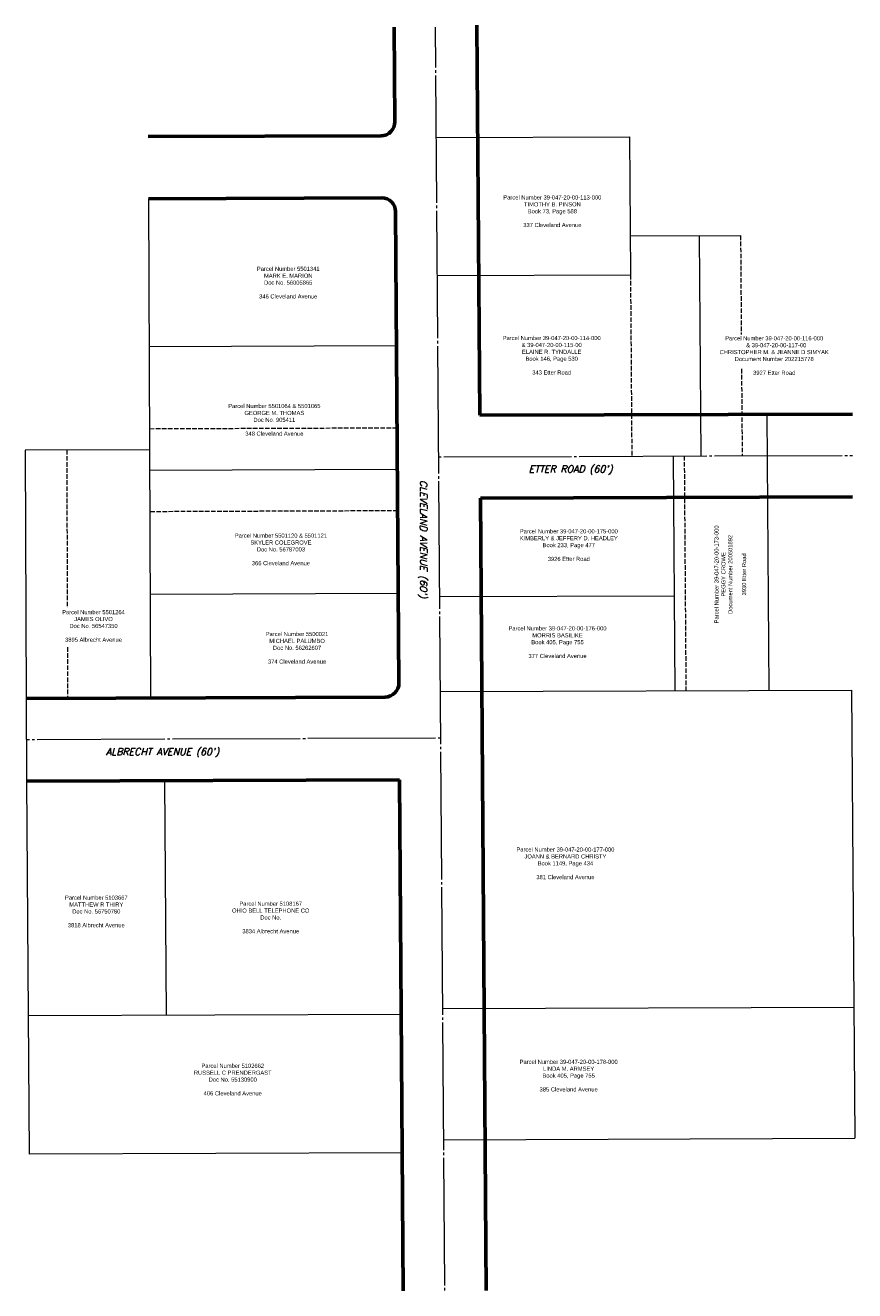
# Model space of a CAD drawing. Header units: feet. Extents: x 0 to 2274095, y 15 to 503024.
# Tile 2 of 2: x 2273494 to 2274095, y 502107 to 503024. Entities that reach past the tile are written whole.
import ezdxf

# ---------------------------------------------------------------- set-up
doc = ezdxf.new("R2010")
doc.units = ezdxf.units.FT
doc.header["$LTSCALE"] = 20
doc.header["$MEASUREMENT"] = 0
for name, pattern in [('cl', [4.99999, 0.09375, -0.09375, 4.624991, -0.09375, 0.09375]), ('OhDOT_DGN3', [0.22, 0.165, -0.055]), ('rowex', [0])]:
    doc.linetypes.add(name, pattern=pattern)
for name, color, linetype, lineweight, true_color in [('DV_X_Lot_Line', 2, 'OhDOT_DGN3', 15, 0xffff00), ('RW_X_CL', 6, 'cl', 15, 0xff00ff), ('RW_X_Fee_RW', 6, 'rowex', 60, 0xff00ff)]:
    doc.layers.add(name, color=color, linetype=linetype, lineweight=lineweight, true_color=true_color)
doc.layers.add('DV_X_Property_Line', color=7, linetype='Continuous', lineweight=15)
doc.layers.add('DV_X_Text', color=7, linetype='Continuous', lineweight=15)
doc.styles.get("Standard").update_dxf_attribs({"font": 'arial.ttf'})
doc.styles.add('Subdivision', font='italic.shx')

msp = doc.modelspace()

# ---------------------------------------------------------------- linework, layer by layer
at = {"layer": 'DV_X_Lot_Line'}
for p, q in [((2274012.26, 502871.97), (2274012.78, 502800.26)), ((2273932.46, 502843.45), (2273933.41, 502711.96)), ((2274012.96, 502775.26), (2274013.41, 502712.22)), ((2273763.26, 502732.34), (2273583.69, 502731.67)), ((2273523.75, 502716.45), (2273524.18, 502601.96)), ((2273971.41, 502712.08), (2273972.64, 502541.83)), ((2273763.69, 502672.34), (2273583.92, 502671.67)), ((2273524.28, 502573.45), (2273524.42, 502536.45))]:
    msp.add_line(p, q, dxfattribs=at)
at = {"layer": 'DV_X_Property_Line'}
for p, q in [((2273791.74, 502943.02), (2273931.74, 502943.51)), ((2273931.74, 502943.51), (2273932.46, 502843.45)), ((2273583.07, 502898.71), (2273584.42, 502536.67)), ((2273932.26, 502871.69), (2274012.26, 502871.97)), ((2273982.36, 502871.87), (2273983.52, 502712.12)), ((2273792.46, 502842.95), (2273932.46, 502843.45)), ((2273762.83, 502791.88), (2273583.47, 502791.21)), ((2274031.19, 502742.28), (2274032.64, 502542.04)), ((2273583.75, 502716.67), (2273493.75, 502716.34)), ((2273493.75, 502716.34), (2273494.64, 502476.34)), ((2273963.41, 502712.06), (2273964.64, 502541.8)), ((2273763.48, 502702.34), (2273583.8, 502701.67)), ((2273764.13, 502612.34), (2273584.14, 502611.67)), ((2273794.14, 502610.1), (2273964.14, 502610.7)), ((2273794.64, 502541.2), (2274092.64, 502542.26)), ((2274092.64, 502542.26), (2274094.98, 502217.26)), ((2273496.81, 502205.76), (2273494.85, 502476.34)), ((2273596.08, 502306.5), (2273594.85, 502476.56)), ((2274094.3, 502312.11), (2273796.3, 502311.06)), ((2273766.33, 502307.14), (2273496.08, 502306.13)), ((2273796.99, 502216.21), (2274094.98, 502217.26)), ((2273767.05, 502206.77), (2273496.81, 502205.76))]:
    msp.add_line(p, q, dxfattribs=at)
at = {"layer": 'RW_X_CL'}
for p, q in [((2273797.78, 502106.88), (2273791.16, 503023.12)), ((2273793.41, 502711.5), (2274093.41, 502712.49)), ((2273794.88, 502507.46), (2273494.53, 502506.34))]:
    msp.add_line(p, q, dxfattribs=at)
at = {"layer": 'RW_X_Fee_RW'}
for p, q in [((2273761.66, 502954.41), (2273761.16, 503023.01)), ((2273823.2, 502741.6), (2273821.15, 503024.43)), ((2273582.9, 502943.71), (2273751.7, 502944.34)), ((2273583.07, 502898.71), (2273752.09, 502899.34)), ((2273764.6, 502547.38), (2273762.13, 502889.41)), ((2273823.2, 502741.6), (2274093.31, 502742.49)), ((2273823.63, 502681.6), (2274093.51, 502682.49)), ((2273827.78, 502106.99), (2273823.63, 502681.6)), ((2273494.42, 502536.34), (2273754.63, 502537.31)), ((2273494.64, 502476.34), (2273765.1, 502477.35)), ((2273767.78, 502106.77), (2273765.1, 502477.35))]:
    msp.add_line(p, q, dxfattribs=at)
for centre, start, end in [((2273751.66, 502954.34), 270.21348, 0.41348), ((2273752.13, 502889.34), 0.41348, 90.21348), ((2273754.6, 502547.31), 270.21348, 0.41348)]:
    msp.add_arc(centre, 10, start, end, dxfattribs=at)

# ---------------------------------------------------------------- texts
at = {"layer": 'DV_X_Text', "char_height": 3, "attachment_point": 5}
for s, insert in [('Parcel Number 39-047-20-00-113-000\\PTIMOTHY B. PINSON\\PBook 73, Page 588\\P\\P337 Cleveland Avenue', (2273875.82, 502889.57)), ('Parcel Number 5501341\\PMARK E. MARION\\PDoc No. 56005865\\P\\P346 Cleveland Avenue', (2273684.34, 502837.81)), ('Parcel Number 39-047-20-00-116-000 \\P\\pxi-3,l4,t4;&^I39-047-20-00-117-00\\P\\pi0,l0,tz;CHRISTOPHER M. & JEANNE D SIMYAK \\PDocument Number 202215778\\P\\P3927 Etter Road', (2274036.62, 502784.94)), ('Parcel Number 5501064 & 5501065\\PGEORGE M. THOMAS \\PDoc No. 905411\\P\\P348 Cleveland Avenue', (2273674.28, 502738.3)), ('Parcel Number 39-047-20-00-175-000\\PKIMBERLY & JEFFERY D. HEADLEY\\PBook 233, Page 477\\P\\P3926 Etter Road', (2273887.74, 502647.45)), ('Parcel Number 5501120 & 5501121\\PSKYLER COLEGROVE\\PDoc No. 56787003\\P\\P366 Cleveland Avenue', (2273679.05, 502644.34)), ('Parcel Number 5501264\\PJAMES OLIVO\\PDoc No. 56547350\\P\\P3895 Albrecht Avenue', (2273543.18, 502588.83)), ('Parcel Number 39-047-20-00-176-000\\PMORRIS BASILIKE \\PBook 405, Page 755\\P\\P377 Cleveland Avenue', (2273879.56, 502577.07)), ('Parcel Number 5500021\\PMICHAEL PALUMBO\\PDoc No. 56262607\\P\\P374 Cleveland Avenue', (2273690.73, 502572.98)), ('Parcel Number 39-047-20-00-177-000\\PJOANN & BERNARD CHRISTY\\PBook 1149, Page 434\\P\\P381 Cleveland Avenue', (2273885.29, 502416.68)), ('Parcel Number 5103667\\PMATTHEW R THIRY\\PDoc No. 56750780\\P\\P3818 Albrecht Avenue', (2273545.21, 502381.79)), ('Parcel Number 5108167\\POHIO BELL TELEPHONE CO\\PDoc No. \\P\\P3834 Albrecht Avenue', (2273671.65, 502377.42)), ('Parcel Number 39-047-20-00-178-000\\PLINDA M. ARMSEY\\PBook 405, Page 755\\P\\P385 Cleveland Avenue', (2273887.63, 502262.72)), ('Parcel Number 5102662\\PRUSSELL C PRENDERGAST\\PDoc No. 55130900\\P\\P406 Cleveland Avenue', (2273644.12, 502259.85))]:
    msp.add_mtext(s, dxfattribs=dict(at, insert=insert))
at = {"layer": 'DV_X_Text', "insert": (2273875.34, 502785.11), "char_height": 3, "width": 116.0034, "attachment_point": 5}
msp.add_mtext('Parcel Number 39-047-20-00-114-000 \\P& 39-047-20-00-115-00\\PELAINE R. TYNDALLE \\PBook 146, Page 530\\P\\P343 Etter Road', dxfattribs=at)
at = {"layer": 'DV_X_Text', "color": 4, "char_height": 5, "attachment_point": 5, "style": 'Subdivision'}
for s, insert in [("ETTER ROAD (60')", (2273889.06, 502701.87)), ("ALBRECHT AVENUE (60')", (2273593.17, 502496.9))]:
    msp.add_mtext(s, dxfattribs=dict(at, insert=insert))
at = {"layer": 'DV_X_Text', "color": 4, "insert": (2273781.62, 502651.75), "char_height": 5, "attachment_point": 5, "rotation": 270, "style": 'Subdivision'}
msp.add_mtext("CLEVELAND AVENUE (60')", dxfattribs=at)
at = {"layer": 'DV_X_Text', "insert": (2274004.82, 502626.23), "char_height": 3, "attachment_point": 5, "rotation": 90}
msp.add_mtext('Parcel Number 39-047-20-00-173-000\\PPEGGY CROWE\\PDocument Number 200501892\\P\\P3930 Etter Road', dxfattribs=at)

doc.saveas('drawing.dxf')
